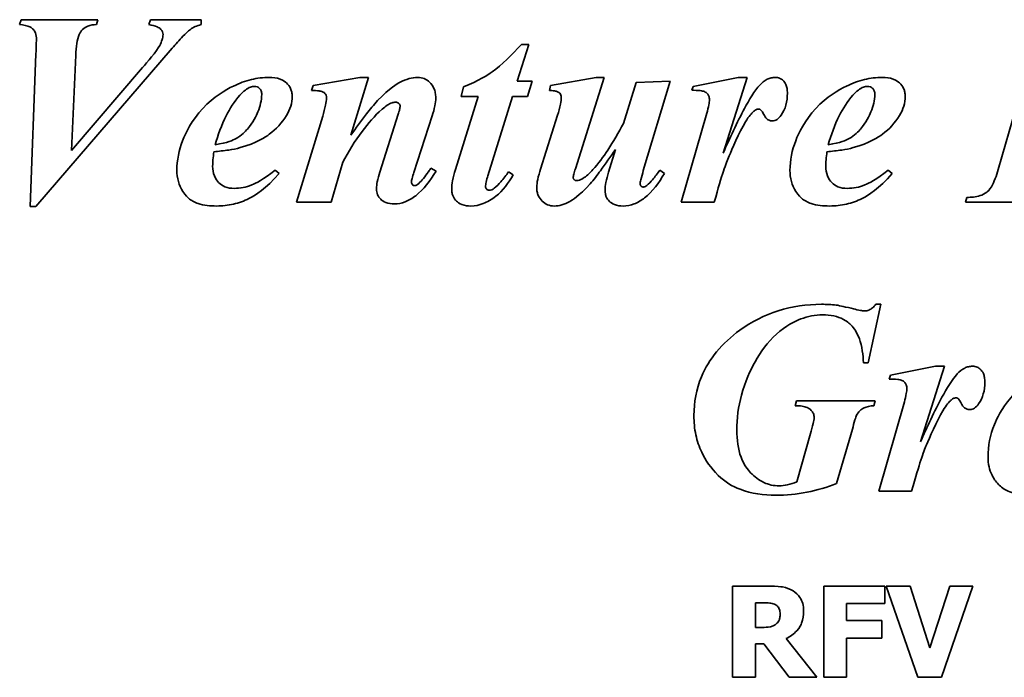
# Model space of a CAD drawing. Header units: millimetres. Extents: x 362 to 1318, y 320 to 868.
# Tile 4 of 11: x 675 to 836, y 606 to 714. Entities that reach past the tile are written whole.
import ezdxf

# ---------------------------------------------------------------- set-up
doc = ezdxf.new("R2010")
doc.units = ezdxf.units.MM
doc.header["$LTSCALE"] = 4
doc.layers.add('Krawędzie widoczne(ISO)', color=7, linetype='Continuous', lineweight=35, true_color=0x262659)

msp = doc.modelspace()

# ---------------------------------------------------------------- linework, layer by layer
at = {"layer": 'Krawędzie widoczne(ISO)'}
for p, q in [((674.78, 714.35), (674.51, 713.54)), ((687.38, 714.35), (674.78, 714.35)), ((687.14, 713.54), (687.38, 714.35)), ((696.03, 714.35), (695.72, 713.54)), ((704.32, 714.35), (696.03, 714.35)), ((704.32, 713.54), (704.32, 714.35)), ((677.19, 683.66), (699.56, 709.66)), ((756.28, 704.25), (758.17, 710.28)), ((758.17, 710.28), (756.97, 710.28)), ((840.86, 708.95), (835.35, 689.74)), ((677.19, 708.76), (676.21, 683.66)), ((683.02, 692.88), (683.73, 708.51)), ((694.71, 706.48), (683.02, 692.88)), ((730.42, 704.86), (722.75, 703.54)), ((728.95, 695.38), (731.82, 704.86)), ((731.82, 704.86), (730.42, 704.86)), ((758.75, 704.25), (756.28, 704.25)), ((757.99, 701.7), (758.75, 704.25)), ((769.24, 704.86), (761.77, 703.54)), ((765.84, 689.84), (770.57, 704.86)), ((770.57, 704.86), (769.24, 704.86)), ((775.81, 704.05), (773.73, 697.29)), ((781.43, 704.25), (775.81, 704.05)), ((777.01, 689.54), (781.43, 704.25)), ((792.58, 704.86), (785.18, 703.39)), ((790.13, 692.43), (794.05, 704.86)), ((794.05, 704.86), (792.58, 704.86)), ((722.75, 703.54), (722.5, 702.7)), ((747.48, 703.34), (747.06, 701.7)), ((761.77, 703.54), (761.57, 702.7)), ((785.18, 703.39), (784.98, 702.75)), ((749.88, 701.7), (746.13, 689.71)), ((747.06, 701.7), (749.88, 701.7)), ((751.48, 688.71), (755.49, 701.7)), ((755.49, 701.7), (757.99, 701.7)), ((724.32, 698.51), (720.03, 684.35)), ((736.72, 698.81), (733.71, 689.32)), ((739.29, 689.25), (742.31, 698.56)), ((762.92, 698.66), (760.13, 689.81)), ((787.46, 699), (783.24, 684.35)), ((772.41, 693.02), (771.3, 689.27)), ((717.16, 689.05), (716.5, 689.62)), ((725.69, 684.35), (727.6, 690.91)), ((742.95, 689.47), (742.11, 689.96)), ((780.47, 689.1), (779.71, 689.62)), ((817.92, 689.05), (817.26, 689.62)), ((755.64, 688.86), (754.86, 689.35)), ((830.2, 685.15), (829.96, 684.35)), ((676.21, 683.66), (677.19, 683.66)), ((720.03, 684.35), (725.69, 684.35)), ((783.24, 684.35), (788.66, 684.35)), ((829.96, 684.35), (844.83, 684.35)), ((813.98, 657.95), (816.03, 667.58)), ((816.03, 667.58), (815.23, 667.58)), ((813.19, 657.95), (813.98, 657.95)), ((825.03, 657.41), (817.63, 655.94)), ((822.58, 644.98), (826.5, 657.41)), ((826.5, 657.41), (825.03, 657.41)), ((817.63, 655.94), (817.43, 655.3)), ((802.19, 651.72), (801.97, 650.92)), ((815.1, 651.72), (802.19, 651.72)), ((814.88, 650.92), (815.1, 651.72)), ((819.91, 651.55), (815.69, 636.9)), ((804.49, 646.33), (802.24, 638.39)), ((808.78, 638.15), (811.38, 647.09)), ((815.69, 636.9), (821.11, 636.9)), ((797.72, 621.29), (791.69, 621.29)), ((791.69, 621.29), (791.69, 606.29)), ((816.71, 621.29), (806.67, 621.29)), ((806.67, 621.29), (806.67, 606.29)), ((816.71, 618.44), (816.71, 621.29)), ((820.84, 621.29), (816.94, 621.29)), ((816.94, 621.29), (822.1, 606.29)), ((824.11, 611.12), (820.84, 621.29)), ((827.37, 621.29), (824.11, 611.12)), ((826.02, 606.29), (831.18, 621.29)), ((831.18, 621.29), (827.37, 621.29)), ((795.44, 614.5), (795.44, 618.53)), ((795.44, 618.53), (796.7, 618.53)), ((810.41, 615.61), (810.41, 618.44)), ((810.41, 618.44), (816.71, 618.44)), ((816.21, 615.61), (810.41, 615.61)), ((816.21, 612.75), (816.21, 615.61)), ((796.52, 614.5), (795.44, 614.5)), ((795.44, 606.29), (795.44, 611.8)), ((795.44, 611.8), (796.8, 611.8)), ((796.8, 611.8), (800.97, 606.29)), ((805.55, 606.29), (800.51, 612.68)), ((810.41, 606.29), (810.41, 612.75)), ((810.41, 612.75), (816.21, 612.75)), ((791.69, 606.29), (795.44, 606.29)), ((800.97, 606.29), (805.55, 606.29)), ((806.67, 606.29), (810.41, 606.29)), ((822.1, 606.29), (826.02, 606.29))]:
    msp.add_line(p, q, dxfattribs=at)
for points, knots in [([(674.51, 713.54), (675.15, 713.49), (675.74, 713.38), (676.47, 713.03), (676.63, 712.89), (676.89, 712.6), (677.01, 712.39), (677.22, 711.82), (677.26, 711.43), (677.26, 711.06)], [-0.2988176, -0.2988176, -0.2988176, -0.2988176, -0.2275193, -0.2275193, -0.1825748, -0.1825748, -0.1113484, -0.1113484, 0, 0, 0, 0]), ([(683.73, 708.51), (683.79, 709.89), (683.95, 711.09), (684.45, 712.26), (684.63, 712.52), (685.11, 712.98), (685.4, 713.17), (686.17, 713.47), (686.66, 713.54), (687.14, 713.54)], [-0.5636429, -0.5636429, -0.5636429, -0.5636429, -0.3452402, -0.3452402, -0.2489253, -0.2489253, -0.1433934, -0.1433934, 0, 0, 0, 0]), ([(695.72, 713.54), (696.22, 713.46), (696.74, 713.34), (697.35, 713.06), (697.54, 712.94), (697.82, 712.64), (697.91, 712.51), (698.04, 712.21), (698.07, 712.05), (698.07, 711.89)], [-0.3118596, -0.3118596, -0.3118596, -0.3118596, -0.1723653, -0.1723653, -0.0968966, -0.0968966, -0.047928, -0.047928, 0, 0, 0, 0]), ([(699.56, 709.66), (700.11, 710.3), (700.75, 711.01), (701.74, 712.03), (702.19, 712.46), (702.58, 712.75)], [-0.3567246, -0.3567246, -0.3567246, -0.3567246, -0.1449896, -0.1449896, 0, 0, 0, 0]), ([(702.58, 712.75), (702.81, 712.94), (703.07, 713.08), (703.66, 713.35), (703.99, 713.45), (704.32, 713.54)], [-0.1916582, -0.1916582, -0.1916582, -0.1916582, -0.10253, -0.10253, 0, 0, 0, 0]), ([(677.26, 711.06), (677.26, 711.01), (677.25, 710.64), (677.23, 709.93), (677.2, 709.24), (677.19, 708.76)], [-0.2057365, -0.2057365, -0.2057365, -0.2057365, -0.1438201, -0.1438201, 0, 0, 0, 0]), ([(698.07, 711.89), (698.07, 711.62), (698.01, 711.34), (697.83, 710.74), (697.69, 710.42), (697.02, 709.16), (695.43, 707.3), (694.71, 706.48)], [-0.5131828, -0.5131828, -0.5131828, -0.5131828, -0.4297466, -0.4297466, -0.3270812, -0.3270812, 0, 0, 0, 0]), ([(756.97, 710.28), (755.45, 708.6), (753.72, 706.86), (751.43, 705.25), (749.98, 704.29), (747.48, 703.34)], [-2.5112, -2.5112, -2.5112, -2.5112, -0.802295, -0.802295, 0, 0, 0, 0]), ([(715.52, 704.86), (714.53, 704.86), (713.55, 704.74), (711.58, 704.26), (710.6, 703.9), (708.31, 702.8), (706.38, 701.66), (702.77, 697.79), (701.79, 695.73), (700.69, 692.89), (700.35, 691.27), (700.35, 689.59)], [-1.843139, -1.843139, -1.843139, -1.843139, -1.583269, -1.583269, -1.309742, -1.309742, -0.916014, -0.916014, -0.503199, -0.503199, 0, 0, 0, 0]), ([(719.29, 701.75), (719.29, 701.97), (719.27, 702.2), (719.19, 702.63), (719.12, 702.84), (718.87, 703.39), (718.64, 703.7), (718.19, 704.11), (717.88, 704.38), (716.76, 704.79), (716.13, 704.86), (715.52, 704.86)], [-1.026969, -1.026969, -1.026969, -1.026969, -0.844887, -0.844887, -0.672067, -0.672067, -0.3564, -0.3564, -0.182634, -0.182634, 0, 0, 0, 0]), ([(739.93, 704.86), (739.46, 704.86), (738.99, 704.79), (738.01, 704.52), (737.51, 704.31), (736.53, 703.81), (735.37, 703.16), (733.34, 701.06)], [-2.466229, -2.466229, -2.466229, -2.466229, -1.722466, -1.722466, -0.876881, -0.876881, 0, 0, 0, 0]), ([(742.9, 701.53), (742.9, 701.8), (742.87, 702.07), (742.78, 702.58), (742.7, 702.83), (742.44, 703.43), (742.2, 703.77), (741.63, 704.32), (741.34, 704.52), (740.67, 704.8), (740.3, 704.86), (739.93, 704.86)], [-0.5209884, -0.5209884, -0.5209884, -0.5209884, -0.4326593, -0.4326593, -0.3507269, -0.3507269, -0.2186441, -0.2186441, -0.1119866, -0.1119866, 0, 0, 0, 0]), ([(798.66, 704.86), (798.44, 704.86), (798.22, 704.83), (797.79, 704.73), (797.58, 704.65), (796.92, 704.32), (796.51, 703.98), (796.16, 703.61)], [-0.287022, -0.287022, -0.287022, -0.287022, -0.2218011, -0.2218011, -0.1542006, -0.1542006, 0, 0, 0, 0]), ([(800.69, 702.26), (800.69, 702.52), (800.67, 702.78), (800.59, 703.25), (800.53, 703.47), (800.3, 703.99), (800.13, 704.2), (799.82, 704.5), (799.63, 704.63), (799.17, 704.82), (798.92, 704.86), (798.66, 704.86)], [-0.2910372, -0.2910372, -0.2910372, -0.2910372, -0.2468799, -0.2468799, -0.2084645, -0.2084645, -0.1478521, -0.1478521, -0.0785007, -0.0785007, 0, 0, 0, 0]), ([(816.28, 704.86), (815.29, 704.86), (814.31, 704.74), (812.34, 704.26), (811.36, 703.9), (809.07, 702.8), (807.14, 701.66), (803.53, 697.79), (802.55, 695.73), (801.45, 692.89), (801.11, 691.27), (801.11, 689.59)], [-1.843139, -1.843139, -1.843139, -1.843139, -1.583269, -1.583269, -1.309742, -1.309742, -0.916014, -0.916014, -0.503199, -0.503199, 0, 0, 0, 0]), ([(820.05, 701.75), (820.05, 701.97), (820.03, 702.2), (819.95, 702.63), (819.88, 702.84), (819.63, 703.39), (819.4, 703.7), (818.95, 704.11), (818.64, 704.38), (817.52, 704.79), (816.89, 704.86), (816.28, 704.86)], [-1.026969, -1.026969, -1.026969, -1.026969, -0.844887, -0.844887, -0.672067, -0.672067, -0.3564, -0.3564, -0.182634, -0.182634, 0, 0, 0, 0]), ([(710.69, 701.92), (710.97, 702.23), (711.28, 702.53), (711.86, 702.98), (712.15, 703.16), (712.66, 703.35), (712.86, 703.39), (713.07, 703.39)], [-0.2846289, -0.2846289, -0.2846289, -0.2846289, -0.1604036, -0.1604036, -0.0626105, -0.0626105, 0, 0, 0, 0]), ([(713.07, 703.39), (713.24, 703.39), (713.41, 703.36), (713.72, 703.24), (713.84, 703.15), (714.01, 702.97), (714.12, 702.85), (714.27, 702.47), (714.29, 702.27), (714.29, 702.07)], [-0.3198749, -0.3198749, -0.3198749, -0.3198749, -0.2138441, -0.2138441, -0.1216548, -0.1216548, -0.0606642, -0.0606642, 0, 0, 0, 0]), ([(722.5, 702.7), (722.93, 702.7), (723.38, 702.69), (723.9, 702.62), (724.13, 702.58), (724.48, 702.4), (724.59, 702.33), (724.74, 702.18), (724.82, 702.09), (724.93, 701.8), (724.96, 701.65), (724.96, 701.5)], [-0.6242156, -0.6242156, -0.6242156, -0.6242156, -0.3124432, -0.3124432, -0.1646324, -0.1646324, -0.0909288, -0.0909288, -0.0452178, -0.0452178, 0, 0, 0, 0]), ([(761.57, 702.7), (761.84, 702.7), (762.15, 702.69), (762.64, 702.62), (762.78, 702.58), (763.05, 702.44), (763.17, 702.36), (763.37, 702.15), (763.43, 702.05), (763.51, 701.84), (763.53, 701.71), (763.53, 701.58)], [-0.1458972, -0.1458972, -0.1458972, -0.1458972, -0.1147906, -0.1147906, -0.0891128, -0.0891128, -0.0654421, -0.0654421, -0.040607, -0.040607, 0, 0, 0, 0]), ([(784.98, 702.75), (785.4, 702.75), (785.94, 702.74), (786.67, 702.66), (786.87, 702.61), (787.24, 702.44), (787.4, 702.33), (787.64, 702.07), (787.72, 701.95), (787.85, 701.61), (787.87, 701.39), (787.87, 701.18)], [-0.3055625, -0.3055625, -0.3055625, -0.3055625, -0.2230038, -0.2230038, -0.162983, -0.162983, -0.1085893, -0.1085893, -0.0624842, -0.0624842, 0, 0, 0, 0]), ([(796.16, 703.61), (795.32, 702.74), (794.36, 701.1), (792.43, 697.53), (791.15, 694.75), (790.13, 692.43)], [-1.209624, -1.209624, -1.209624, -1.209624, -0.760307, -0.760307, 0, 0, 0, 0]), ([(811.45, 701.92), (811.73, 702.23), (812.04, 702.53), (812.62, 702.98), (812.91, 703.16), (813.42, 703.35), (813.62, 703.39), (813.83, 703.39)], [-0.2846289, -0.2846289, -0.2846289, -0.2846289, -0.1604036, -0.1604036, -0.0626105, -0.0626105, 0, 0, 0, 0]), ([(813.83, 703.39), (814, 703.39), (814.17, 703.36), (814.47, 703.24), (814.6, 703.15), (814.77, 702.97), (814.88, 702.85), (815.03, 702.47), (815.05, 702.27), (815.05, 702.07)], [-0.3198749, -0.3198749, -0.3198749, -0.3198749, -0.2138441, -0.2138441, -0.1216548, -0.1216548, -0.0606642, -0.0606642, 0, 0, 0, 0]), ([(714.29, 702.07), (714.29, 701.09), (714.04, 700.12), (713.4, 698.58), (712.86, 697.41), (711.63, 696.02), (710.95, 695.32), (709.58, 694.53), (708.7, 694.12), (706.62, 693.81)], [-9.317652, -9.317652, -9.317652, -9.317652, -4.878536, -4.878536, -1.747437, -1.747437, -0.62958, -0.62958, 0, 0, 0, 0]), ([(706.62, 693.81), (707.1, 695.41), (707.7, 697.05), (709.05, 699.74), (709.79, 700.93), (710.69, 701.92)], [-0.9056026, -0.9056026, -0.9056026, -0.9056026, -0.4030769, -0.4030769, 0, 0, 0, 0]), ([(718.36, 698.61), (718.66, 699.1), (718.9, 699.61), (719.22, 700.67), (719.29, 701.21), (719.29, 701.75)], [-0.3332342, -0.3332342, -0.3332342, -0.3332342, -0.1626903, -0.1626903, 0, 0, 0, 0]), ([(724.96, 701.5), (724.95, 701.16), (724.87, 700.72), (724.66, 699.73), (724.48, 699.08), (724.32, 698.51)], [-0.3012734, -0.3012734, -0.3012734, -0.3012734, -0.1781772, -0.1781772, 0, 0, 0, 0]), ([(733.34, 701.06), (732.74, 700.42), (732.04, 699.55), (730.67, 697.76), (729.75, 696.51), (728.95, 695.38)], [-0.6741237, -0.6741237, -0.6741237, -0.6741237, -0.4164358, -0.4164358, 0, 0, 0, 0]), ([(734.07, 699.64), (734.65, 700.14), (735.2, 700.51), (735.9, 700.75), (736.1, 700.79), (736.3, 700.79)], [-0.2219543, -0.2219543, -0.2219543, -0.2219543, -0.0606598, -0.0606598, 0, 0, 0, 0]), ([(736.3, 700.79), (736.37, 700.79), (736.43, 700.79), (736.55, 700.76), (736.61, 700.74), (736.77, 700.66), (736.84, 700.59), (736.94, 700.49), (736.97, 700.44), (737.03, 700.31), (737.04, 700.25), (737.04, 700.18)], [-0.08342679, -0.08342679, -0.08342679, -0.08342679, -0.07212497, -0.07212497, -0.06120897, -0.06120897, -0.04059948, -0.04059948, -0.02010116, -0.02010116, 0, 0, 0, 0]), ([(742.31, 698.56), (742.49, 699.08), (742.64, 699.63), (742.84, 700.61), (742.9, 701.08), (742.9, 701.53)], [-0.300648, -0.300648, -0.300648, -0.300648, -0.1350222, -0.1350222, 0, 0, 0, 0]), ([(763.53, 701.58), (763.53, 701.29), (763.47, 700.88), (763.26, 699.89), (763.08, 699.22), (762.92, 698.66)], [-0.3023632, -0.3023632, -0.3023632, -0.3023632, -0.1763339, -0.1763339, 0, 0, 0, 0]), ([(787.87, 701.18), (787.87, 700.98), (787.83, 700.67), (787.69, 699.93), (787.56, 699.43), (787.46, 699)], [-0.224566, -0.224566, -0.224566, -0.224566, -0.1319555, -0.1319555, 0, 0, 0, 0]), ([(799.66, 698.66), (800.01, 699.16), (800.27, 699.71), (800.62, 700.93), (800.69, 701.6), (800.69, 702.26)], [-0.3825145, -0.3825145, -0.3825145, -0.3825145, -0.1992238, -0.1992238, 0, 0, 0, 0]), ([(815.05, 702.07), (815.05, 701.09), (814.8, 700.12), (814.16, 698.58), (813.62, 697.41), (812.39, 696.02), (811.71, 695.32), (810.34, 694.53), (809.46, 694.12), (807.38, 693.81)], [-9.317652, -9.317652, -9.317652, -9.317652, -4.878536, -4.878536, -1.747437, -1.747437, -0.62958, -0.62958, 0, 0, 0, 0]), ([(807.38, 693.81), (807.86, 695.41), (808.46, 697.05), (809.81, 699.74), (810.55, 700.93), (811.45, 701.92)], [-0.9056026, -0.9056026, -0.9056026, -0.9056026, -0.4030769, -0.4030769, 0, 0, 0, 0]), ([(819.12, 698.61), (819.42, 699.1), (819.66, 699.61), (819.98, 700.67), (820.05, 701.21), (820.05, 701.75)], [-0.3332342, -0.3332342, -0.3332342, -0.3332342, -0.1626903, -0.1626903, 0, 0, 0, 0]), ([(727.6, 690.91), (728.55, 692.65), (729.61, 694.4), (731.76, 697.29), (732.85, 698.56), (734.07, 699.64)], [-1.082043, -1.082043, -1.082043, -1.082043, -0.487791, -0.487791, 0, 0, 0, 0]), ([(737.04, 700.18), (737.04, 700.01), (737, 699.81), (736.9, 699.35), (736.81, 699.06), (736.72, 698.81)], [-0.1401758, -0.1401758, -0.1401758, -0.1401758, -0.081348, -0.081348, 0, 0, 0, 0]), ([(788.66, 684.35), (790, 689.14), (790.54, 690.58), (791.55, 693.01), (792.77, 695.85), (794.39, 698.54), (794.83, 698.98), (795.2, 699.34), (795.35, 699.46), (795.49, 699.54)], [-0.4816854, -0.4816854, -0.4816854, -0.4816854, -0.2847731, -0.2847731, -0.1367907, -0.1367907, -0.0503786, -0.0503786, 0, 0, 0, 0]), ([(795.49, 699.54), (795.57, 699.58), (795.65, 699.61), (795.8, 699.65), (795.87, 699.66), (795.94, 699.66)], [-0.04600203, -0.04600203, -0.04600203, -0.04600203, -0.02109422, -0.02109422, 0, 0, 0, 0]), ([(795.94, 699.66), (795.98, 699.66), (796.03, 699.66), (796.13, 699.63), (796.18, 699.61), (796.25, 699.56), (796.3, 699.53), (796.46, 699.39), (796.65, 699.07), (796.96, 698.48), (797.07, 698.28), (797.37, 697.99), (797.51, 697.89), (797.84, 697.76), (798.02, 697.73), (798.22, 697.73)], [-0.8567048, -0.8567048, -0.8567048, -0.8567048, -0.7452664, -0.7452664, -0.6283603, -0.6283603, -0.5354549, -0.5354549, -0.1848108, -0.1848108, -0.1073666, -0.1073666, -0.057199, -0.057199, 0, 0, 0, 0]), ([(710.76, 693.32), (713.4, 694.03), (714.95, 695.1), (716.69, 696.36), (717.62, 697.4), (718.36, 698.61)], [-0.6429322, -0.6429322, -0.6429322, -0.6429322, -0.4259902, -0.4259902, 0, 0, 0, 0]), ([(798.22, 697.73), (798.35, 697.73), (798.48, 697.75), (798.74, 697.83), (798.87, 697.89), (799.25, 698.14), (799.48, 698.39), (799.66, 698.66)], [-0.178571, -0.178571, -0.178571, -0.178571, -0.1384109, -0.1384109, -0.0970377, -0.0970377, 0, 0, 0, 0]), ([(811.52, 693.32), (814.16, 694.03), (815.71, 695.1), (817.45, 696.36), (818.38, 697.4), (819.12, 698.61)], [-0.6429322, -0.6429322, -0.6429322, -0.6429322, -0.4259902, -0.4259902, 0, 0, 0, 0]), ([(773.73, 697.29), (772.95, 695.81), (772.09, 694.31), (770.44, 691.82), (769.62, 690.69), (768.73, 689.71)], [-0.8971335, -0.8971335, -0.8971335, -0.8971335, -0.3963164, -0.3963164, 0, 0, 0, 0]), ([(706.23, 690.28), (706.23, 690.62), (706.25, 690.99), (706.32, 691.77), (706.37, 692.22), (706.43, 692.65)], [-0.2348834, -0.2348834, -0.2348834, -0.2348834, -0.130862, -0.130862, 0, 0, 0, 0]), ([(706.43, 692.65), (707.23, 692.72), (708.07, 692.81), (709.49, 693.03), (710.16, 693.15), (710.76, 693.32)], [-0.4323462, -0.4323462, -0.4323462, -0.4323462, -0.1893149, -0.1893149, 0, 0, 0, 0]), ([(768.26, 687.38), (768.81, 688), (769.47, 688.88), (770.76, 690.63), (771.64, 691.9), (772.41, 693.02)], [-0.6495984, -0.6495984, -0.6495984, -0.6495984, -0.4082726, -0.4082726, 0, 0, 0, 0]), ([(806.99, 690.28), (806.99, 690.62), (807.01, 690.99), (807.07, 691.77), (807.13, 692.22), (807.19, 692.65)], [-0.2348834, -0.2348834, -0.2348834, -0.2348834, -0.130862, -0.130862, 0, 0, 0, 0]), ([(807.19, 692.65), (807.99, 692.72), (808.83, 692.81), (810.25, 693.03), (810.92, 693.15), (811.52, 693.32)], [-0.4323462, -0.4323462, -0.4323462, -0.4323462, -0.1893149, -0.1893149, 0, 0, 0, 0]), ([(700.35, 689.59), (700.35, 688.97), (700.42, 688.36), (700.76, 687.18), (701, 686.63), (701.76, 685.42), (702.17, 685.07), (702.7, 684.62), (703.25, 684.34), (704.78, 683.83), (705.86, 683.73), (706.87, 683.73)], [-0.5532455, -0.5532455, -0.5532455, -0.5532455, -0.5319224, -0.5319224, -0.5111657, -0.5111657, -0.4829485, -0.4829485, -0.3022348, -0.3022348, 0, 0, 0, 0]), ([(709.76, 686.63), (709.24, 686.63), (708.72, 686.7), (707.85, 687.07), (707.51, 687.3), (706.98, 687.84), (706.71, 688.18), (706.31, 689.18), (706.23, 689.73), (706.23, 690.28)], [-0.7803194, -0.7803194, -0.7803194, -0.7803194, -0.5286268, -0.5286268, -0.3237268, -0.3237268, -0.1645223, -0.1645223, 0, 0, 0, 0]), ([(716.5, 689.62), (714.55, 688.04), (713.34, 687.46), (711.72, 686.83), (710.76, 686.63), (709.76, 686.63)], [-0.5243149, -0.5243149, -0.5243149, -0.5243149, -0.2988239, -0.2988239, 0, 0, 0, 0]), ([(736.08, 684.08), (736.7, 684.08), (737.29, 684.19), (738.49, 684.65), (739.07, 685.01), (740.88, 686.43), (742, 687.9), (742.95, 689.47)], [-0.9848531, -0.9848531, -0.9848531, -0.9848531, -0.7776491, -0.7776491, -0.5504324, -0.5504324, 0, 0, 0, 0]), ([(742.11, 689.96), (741.99, 689.79), (741.85, 689.6), (741.65, 689.31), (741.55, 689.17), (741.48, 689.05)], [-0.1068318, -0.1068318, -0.1068318, -0.1068318, -0.0427052, -0.0427052, 0, 0, 0, 0]), ([(746.13, 689.71), (745.95, 689.12), (745.79, 688.5), (745.58, 687.42), (745.52, 686.91), (745.52, 686.43)], [-0.3298837, -0.3298837, -0.3298837, -0.3298837, -0.1439933, -0.1439933, 0, 0, 0, 0]), ([(760.13, 689.81), (759.94, 689.26), (759.77, 688.67), (759.56, 687.67), (759.49, 687.21), (759.49, 686.77)], [-0.3051269, -0.3051269, -0.3051269, -0.3051269, -0.1298936, -0.1298936, 0, 0, 0, 0]), ([(765.49, 688.39), (765.49, 688.54), (765.53, 688.74), (765.65, 689.23), (765.75, 689.56), (765.84, 689.84)], [-0.1511476, -0.1511476, -0.1511476, -0.1511476, -0.0876934, -0.0876934, 0, 0, 0, 0]), ([(768.73, 689.71), (768.32, 689.26), (767.81, 688.77), (767.07, 688.24), (766.8, 688.08), (766.37, 687.93), (766.22, 687.9), (766.06, 687.9)], [-0.3206453, -0.3206453, -0.3206453, -0.3206453, -0.1349844, -0.1349844, -0.0473274, -0.0473274, 0, 0, 0, 0]), ([(776.48, 687.38), (776.48, 687.48), (776.52, 687.72), (776.72, 688.51), (776.89, 689.1), (777.01, 689.54)], [-0.2404747, -0.2404747, -0.2404747, -0.2404747, -0.1370708, -0.1370708, 0, 0, 0, 0]), ([(779.71, 689.62), (779.35, 689.1), (778.93, 688.53), (778.22, 687.7), (777.89, 687.35), (777.58, 687.12)], [-0.2809458, -0.2809458, -0.2809458, -0.2809458, -0.1173927, -0.1173927, 0, 0, 0, 0]), ([(801.11, 689.59), (801.11, 688.97), (801.18, 688.36), (801.52, 687.18), (801.76, 686.63), (802.52, 685.42), (802.93, 685.07), (803.46, 684.62), (804.01, 684.34), (805.54, 683.83), (806.62, 683.73), (807.63, 683.73)], [-0.5532455, -0.5532455, -0.5532455, -0.5532455, -0.5319224, -0.5319224, -0.5111657, -0.5111657, -0.4829485, -0.4829485, -0.3022348, -0.3022348, 0, 0, 0, 0]), ([(810.52, 686.63), (810, 686.63), (809.48, 686.7), (808.61, 687.07), (808.27, 687.3), (807.74, 687.84), (807.47, 688.18), (807.07, 689.18), (806.99, 689.73), (806.99, 690.28)], [-0.7803194, -0.7803194, -0.7803194, -0.7803194, -0.5286268, -0.5286268, -0.3237268, -0.3237268, -0.1645223, -0.1645223, 0, 0, 0, 0]), ([(817.26, 689.62), (815.31, 688.04), (814.1, 687.46), (812.48, 686.83), (811.52, 686.63), (810.52, 686.63)], [-0.5243149, -0.5243149, -0.5243149, -0.5243149, -0.2988239, -0.2988239, 0, 0, 0, 0]), ([(835.35, 689.74), (835.05, 688.72), (834.68, 687.69), (833.88, 686.37), (833.61, 686.12), (833.14, 685.74), (832.76, 685.56), (831.69, 685.22), (830.91, 685.15), (830.2, 685.15)], [-0.479985, -0.479985, -0.479985, -0.479985, -0.3954463, -0.3954463, -0.3372477, -0.3372477, -0.214238, -0.214238, 0, 0, 0, 0]), ([(706.87, 683.73), (707.81, 683.73), (708.74, 683.83), (710.54, 684.24), (711.39, 684.55), (713.27, 685.5), (714.97, 686.58), (717.16, 689.05)], [-2.510951, -2.510951, -2.510951, -2.510951, -1.736876, -1.736876, -0.990522, -0.990522, 0, 0, 0, 0]), ([(733.71, 689.32), (733.55, 688.81), (733.39, 688.24), (733.21, 687.35), (733.14, 686.92), (733.14, 686.55)], [-0.2743742, -0.2743742, -0.2743742, -0.2743742, -0.111237, -0.111237, 0, 0, 0, 0]), ([(738.9, 687.65), (738.9, 687.81), (738.95, 688.05), (739.08, 688.56), (739.19, 688.94), (739.29, 689.25)], [-0.1554808, -0.1554808, -0.1554808, -0.1554808, -0.0982783, -0.0982783, 0, 0, 0, 0]), ([(741.48, 689.05), (741.23, 688.7), (740.96, 688.35), (740.43, 687.76), (740.17, 687.49), (739.88, 687.26)], [-0.2387281, -0.2387281, -0.2387281, -0.2387281, -0.1094422, -0.1094422, 0, 0, 0, 0]), ([(748.68, 683.73), (749.38, 683.73), (750.05, 683.88), (751.36, 684.38), (752.09, 684.79), (753.95, 686.26), (754.89, 687.55), (755.64, 688.86)], [-0.9672703, -0.9672703, -0.9672703, -0.9672703, -0.7099241, -0.7099241, -0.4507685, -0.4507685, 0, 0, 0, 0]), ([(751.08, 686.87), (751.08, 687.12), (751.13, 687.4), (751.26, 688), (751.36, 688.37), (751.48, 688.71)], [-0.1817698, -0.1817698, -0.1817698, -0.1817698, -0.107011, -0.107011, 0, 0, 0, 0]), ([(754.86, 689.35), (754.47, 688.8), (754.04, 688.22), (753.27, 687.35), (752.89, 686.95), (752.5, 686.65)], [-0.3505874, -0.3505874, -0.3505874, -0.3505874, -0.1479402, -0.1479402, 0, 0, 0, 0]), ([(765.64, 688.07), (765.62, 688.09), (765.59, 688.12), (765.55, 688.17), (765.54, 688.2), (765.5, 688.28), (765.49, 688.33), (765.49, 688.39)], [-0.03656585, -0.03656585, -0.03656585, -0.03656585, -0.02656118, -0.02656118, -0.01696452, -0.01696452, 0, 0, 0, 0]), ([(766.06, 687.9), (765.98, 687.9), (765.9, 687.91), (765.76, 687.97), (765.7, 688.02), (765.64, 688.07)], [-0.04682376, -0.04682376, -0.04682376, -0.04682376, -0.02335621, -0.02335621, 0, 0, 0, 0]), ([(771.3, 689.27), (771.13, 688.73), (770.97, 688.16), (770.78, 687.17), (770.72, 686.7), (770.72, 686.26)], [-0.303526, -0.303526, -0.303526, -0.303526, -0.1327001, -0.1327001, 0, 0, 0, 0]), ([(773.68, 683.73), (774.31, 683.73), (774.91, 683.85), (776.12, 684.31), (776.7, 684.66), (778.49, 686.07), (779.57, 687.53), (780.47, 689.1)], [-0.97978, -0.97978, -0.97978, -0.97978, -0.7695521, -0.7695521, -0.5429276, -0.5429276, 0, 0, 0, 0]), ([(807.63, 683.73), (808.57, 683.73), (809.5, 683.83), (811.3, 684.24), (812.15, 684.55), (814.03, 685.5), (815.73, 686.58), (817.92, 689.05)], [-2.510951, -2.510951, -2.510951, -2.510951, -1.736876, -1.736876, -0.990522, -0.990522, 0, 0, 0, 0]), ([(733.14, 686.55), (733.14, 686.38), (733.16, 686.22), (733.22, 685.89), (733.27, 685.74), (733.46, 685.3), (733.64, 685.05), (734.02, 684.68), (734.28, 684.47), (735.14, 684.14), (735.62, 684.08), (736.08, 684.08)], [-0.6671908, -0.6671908, -0.6671908, -0.6671908, -0.5646232, -0.5646232, -0.4665076, -0.4665076, -0.2739272, -0.2739272, -0.1402794, -0.1402794, 0, 0, 0, 0]), ([(739.42, 687.07), (739.39, 687.07), (739.36, 687.07), (739.3, 687.09), (739.27, 687.1), (739.17, 687.15), (739.11, 687.21), (739.02, 687.31), (738.97, 687.37), (738.92, 687.51), (738.9, 687.58), (738.9, 687.65)], [-0.0794872, -0.0794872, -0.0794872, -0.0794872, -0.07222195, -0.07222195, -0.06448473, -0.06448473, -0.04487166, -0.04487166, -0.02171504, -0.02171504, 0, 0, 0, 0]), ([(739.88, 687.26), (739.8, 687.2), (739.71, 687.14), (739.55, 687.08), (739.48, 687.07), (739.42, 687.07)], [-0.0513478, -0.0513478, -0.0513478, -0.0513478, -0.02039487, -0.02039487, 0, 0, 0, 0]), ([(745.52, 686.43), (745.52, 686.24), (745.54, 686.04), (745.61, 685.67), (745.66, 685.5), (745.87, 685.03), (746.06, 684.76), (746.46, 684.37), (746.74, 684.15), (747.66, 683.8), (748.18, 683.73), (748.68, 683.73)], [-0.7597416, -0.7597416, -0.7597416, -0.7597416, -0.6335289, -0.6335289, -0.514146, -0.514146, -0.2950397, -0.2950397, -0.1513414, -0.1513414, 0, 0, 0, 0]), ([(751.72, 686.33), (751.67, 686.33), (751.61, 686.34), (751.5, 686.36), (751.45, 686.38), (751.33, 686.44), (751.26, 686.5), (751.17, 686.59), (751.14, 686.64), (751.09, 686.75), (751.08, 686.81), (751.08, 686.87)], [-0.08654322, -0.08654322, -0.08654322, -0.08654322, -0.07206629, -0.07206629, -0.05779274, -0.05779274, -0.0358294, -0.0358294, -0.01795022, -0.01795022, 0, 0, 0, 0]), ([(752.5, 686.65), (752.38, 686.55), (752.24, 686.46), (751.98, 686.36), (751.85, 686.33), (751.72, 686.33)], [-0.08663831, -0.08663831, -0.08663831, -0.08663831, -0.03890552, -0.03890552, 0, 0, 0, 0]), ([(759.49, 686.77), (759.49, 686.54), (759.51, 686.31), (759.6, 685.86), (759.66, 685.65), (759.9, 685.1), (760.13, 684.79), (760.66, 684.27), (760.95, 684.08), (761.62, 683.8), (761.98, 683.73), (762.36, 683.73)], [-0.4712693, -0.4712693, -0.4712693, -0.4712693, -0.4009862, -0.4009862, -0.3350121, -0.3350121, -0.2179625, -0.2179625, -0.1117787, -0.1117787, 0, 0, 0, 0]), ([(762.36, 683.73), (762.78, 683.73), (763.2, 683.8), (764.07, 684.05), (764.51, 684.24), (765.36, 684.7), (766.37, 685.3), (768.26, 687.38)], [-2.407063, -2.407063, -2.407063, -2.407063, -1.668869, -1.668869, -0.844189, -0.844189, 0, 0, 0, 0]), ([(770.72, 686.26), (770.72, 686.08), (770.73, 685.9), (770.8, 685.56), (770.84, 685.4), (771.03, 684.97), (771.2, 684.73), (771.61, 684.33), (771.89, 684.12), (772.72, 683.8), (773.21, 683.73), (773.68, 683.73)], [-0.5706747, -0.5706747, -0.5706747, -0.5706747, -0.4878585, -0.4878585, -0.4099322, -0.4099322, -0.2693005, -0.2693005, -0.1426538, -0.1426538, 0, 0, 0, 0]), ([(776.99, 686.85), (776.96, 686.85), (776.92, 686.85), (776.85, 686.87), (776.82, 686.88), (776.74, 686.92), (776.68, 686.97), (776.57, 687.11), (776.53, 687.17), (776.49, 687.29), (776.48, 687.33), (776.48, 687.38)], [-0.1151754, -0.1151754, -0.1151754, -0.1151754, -0.0928446, -0.0928446, -0.0701855, -0.0701855, -0.0363258, -0.0363258, -0.0150744, -0.0150744, 0, 0, 0, 0]), ([(777.58, 687.12), (777.48, 687.02), (777.37, 686.94), (777.16, 686.86), (777.08, 686.85), (776.99, 686.85)], [-0.06628231, -0.06628231, -0.06628231, -0.06628231, -0.02586333, -0.02586333, 0, 0, 0, 0]), ([(806.28, 667.58), (803.86, 667.58), (801.48, 667.25), (796.9, 665.79), (794.81, 664.71), (792.87, 663.32)], [-1.44151, -1.44151, -1.44151, -1.44151, -0.715719, -0.715719, 0, 0, 0, 0]), ([(808.71, 667.46), (808.32, 667.5), (807.93, 667.53), (807.12, 667.57), (806.7, 667.58), (806.28, 667.58)], [-0.2427761, -0.2427761, -0.2427761, -0.2427761, -0.1255113, -0.1255113, 0, 0, 0, 0]), ([(811.57, 666.82), (811.02, 666.96), (810.39, 667.11), (809.5, 667.31), (809.05, 667.41), (808.71, 667.46)], [-0.2791856, -0.2791856, -0.2791856, -0.2791856, -0.1032917, -0.1032917, 0, 0, 0, 0]), ([(813.39, 666.5), (813.19, 666.5), (812.92, 666.54), (812.33, 666.65), (811.92, 666.74), (811.57, 666.82)], [-0.1797125, -0.1797125, -0.1797125, -0.1797125, -0.1083538, -0.1083538, 0, 0, 0, 0]), ([(815.23, 667.58), (815.06, 667.37), (814.87, 667.17), (814.48, 666.85), (814.28, 666.73), (813.85, 666.55), (813.62, 666.5), (813.39, 666.5)], [-0.2212912, -0.2212912, -0.2212912, -0.2212912, -0.1401653, -0.1401653, -0.0705051, -0.0705051, 0, 0, 0, 0]), ([(792.38, 646.85), (792.38, 648.82), (792.63, 650.76), (793.73, 654.9), (794.6, 656.74), (796.3, 659.78), (797.45, 661.37), (800.42, 664.06), (801.96, 664.8), (804.05, 665.62), (805.24, 665.87), (806.48, 665.87)], [-1.377575, -1.377575, -1.377575, -1.377575, -1.182794, -1.182794, -0.954348, -0.954348, -0.674471, -0.674471, -0.36989, -0.36989, 0, 0, 0, 0]), ([(806.48, 665.87), (807.1, 665.87), (807.73, 665.81), (808.89, 665.55), (809.42, 665.36), (810.62, 664.7), (811.07, 664.26), (811.86, 663.39), (812.24, 662.67), (812.96, 660.68), (813.14, 659.26), (813.19, 657.95)], [-0.9148976, -0.9148976, -0.9148976, -0.9148976, -0.8265685, -0.8265685, -0.7467665, -0.7467665, -0.6332074, -0.6332074, -0.3943304, -0.3943304, 0, 0, 0, 0]), ([(792.87, 663.32), (791.46, 662.29), (790.15, 661.11), (788.01, 658.51), (787.17, 657.15), (785.7, 653.63), (785.32, 651.5), (785.32, 649.3)], [-1.669068, -1.669068, -1.669068, -1.669068, -1.143829, -1.143829, -0.659741, -0.659741, 0, 0, 0, 0]), ([(831.11, 657.41), (830.89, 657.41), (830.68, 657.38), (830.25, 657.28), (830.03, 657.2), (829.37, 656.87), (828.96, 656.53), (828.61, 656.16)], [-0.287022, -0.287022, -0.287022, -0.287022, -0.2218011, -0.2218011, -0.1542006, -0.1542006, 0, 0, 0, 0]), ([(833.14, 654.81), (833.14, 655.07), (833.12, 655.33), (833.04, 655.8), (832.98, 656.02), (832.75, 656.54), (832.58, 656.75), (832.27, 657.05), (832.08, 657.18), (831.63, 657.37), (831.37, 657.41), (831.11, 657.41)], [-0.2910372, -0.2910372, -0.2910372, -0.2910372, -0.2468799, -0.2468799, -0.2084645, -0.2084645, -0.1478521, -0.1478521, -0.0785007, -0.0785007, 0, 0, 0, 0]), ([(847.46, 657.41), (846.53, 657.41), (845.62, 657.3), (843.59, 656.77), (842.71, 656.35), (839.74, 654.77), (838.25, 653.24), (835.88, 650.44), (835.07, 648.69), (834, 646.12), (833.66, 644.32), (833.66, 642.46)], [-1.074188, -1.074188, -1.074188, -1.074188, -1.041441, -1.041441, -1.000051, -1.000051, -0.838652, -0.838652, -0.558079, -0.558079, 0, 0, 0, 0]), ([(828.61, 656.16), (827.77, 655.29), (826.81, 653.65), (824.88, 650.08), (823.6, 647.3), (822.58, 644.98)], [-1.209624, -1.209624, -1.209624, -1.209624, -0.760307, -0.760307, 0, 0, 0, 0]), ([(817.43, 655.3), (817.85, 655.3), (818.39, 655.29), (819.12, 655.21), (819.32, 655.16), (819.69, 654.99), (819.85, 654.88), (820.09, 654.62), (820.17, 654.5), (820.3, 654.16), (820.32, 653.94), (820.32, 653.73)], [-0.3055625, -0.3055625, -0.3055625, -0.3055625, -0.2230038, -0.2230038, -0.162983, -0.162983, -0.1085893, -0.1085893, -0.0624842, -0.0624842, 0, 0, 0, 0]), ([(832.11, 651.21), (832.46, 651.71), (832.72, 652.26), (833.07, 653.48), (833.14, 654.15), (833.14, 654.81)], [-0.3825145, -0.3825145, -0.3825145, -0.3825145, -0.1992238, -0.1992238, 0, 0, 0, 0]), ([(820.32, 653.73), (820.32, 653.53), (820.28, 653.23), (820.14, 652.48), (820.01, 651.98), (819.91, 651.55)], [-0.224566, -0.224566, -0.224566, -0.224566, -0.1319555, -0.1319555, 0, 0, 0, 0]), ([(827.95, 652.09), (828.02, 652.13), (828.1, 652.16), (828.25, 652.2), (828.32, 652.22), (828.39, 652.22)], [-0.04600203, -0.04600203, -0.04600203, -0.04600203, -0.02109422, -0.02109422, 0, 0, 0, 0]), ([(828.39, 652.22), (828.44, 652.22), (828.48, 652.21), (828.58, 652.18), (828.63, 652.16), (828.71, 652.11), (828.75, 652.08), (828.91, 651.94), (829.1, 651.62), (829.41, 651.03), (829.52, 650.84), (829.82, 650.54), (829.96, 650.45), (830.29, 650.31), (830.48, 650.28), (830.67, 650.28)], [-0.8567048, -0.8567048, -0.8567048, -0.8567048, -0.7452664, -0.7452664, -0.6283603, -0.6283603, -0.5354549, -0.5354549, -0.1848108, -0.1848108, -0.1073666, -0.1073666, -0.057199, -0.057199, 0, 0, 0, 0]), ([(801.97, 650.92), (802.34, 650.92), (802.73, 650.9), (803.38, 650.79), (803.68, 650.72), (804.07, 650.55), (804.34, 650.43), (804.74, 650), (804.87, 649.82), (805.04, 649.41), (805.08, 649.18), (805.08, 648.96)], [-0.7905383, -0.7905383, -0.7905383, -0.7905383, -0.4848615, -0.4848615, -0.2465549, -0.2465549, -0.1342711, -0.1342711, -0.0688641, -0.0688641, 0, 0, 0, 0]), ([(812.06, 649.35), (812.2, 649.62), (812.37, 649.86), (812.81, 650.31), (813.05, 650.46), (813.75, 650.78), (814.31, 650.88), (814.88, 650.92)], [-0.3396821, -0.3396821, -0.3396821, -0.3396821, -0.2594958, -0.2594958, -0.1714267, -0.1714267, 0, 0, 0, 0]), ([(821.11, 636.9), (822.45, 641.69), (822.99, 643.13), (824, 645.56), (825.22, 648.4), (826.84, 651.09), (827.28, 651.53), (827.65, 651.89), (827.8, 652.01), (827.95, 652.09)], [-0.4816854, -0.4816854, -0.4816854, -0.4816854, -0.2847731, -0.2847731, -0.1367907, -0.1367907, -0.0503786, -0.0503786, 0, 0, 0, 0]), ([(830.67, 650.28), (830.8, 650.28), (830.93, 650.3), (831.19, 650.38), (831.32, 650.44), (831.7, 650.69), (831.93, 650.94), (832.11, 651.21)], [-0.178571, -0.178571, -0.178571, -0.178571, -0.1384109, -0.1384109, -0.0970377, -0.0970377, 0, 0, 0, 0]), ([(785.32, 649.3), (785.32, 648.23), (785.42, 647.17), (785.86, 645.14), (786.18, 644.18), (787.21, 642.01), (788.12, 640.63), (790.45, 638.39), (791.66, 637.67), (794.78, 636.47), (796.8, 636.21), (798.78, 636.21)], [-2.082361, -2.082361, -2.082361, -2.082361, -1.749658, -1.749658, -1.431893, -1.431893, -1.000718, -1.000718, -0.594777, -0.594777, 0, 0, 0, 0]), ([(805.08, 648.96), (805.08, 648.7), (805, 648.31), (804.81, 647.47), (804.64, 646.85), (804.49, 646.33)], [-0.2558809, -0.2558809, -0.2558809, -0.2558809, -0.1606948, -0.1606948, 0, 0, 0, 0]), ([(811.38, 647.09), (811.5, 647.56), (811.65, 648.13), (811.89, 648.91), (811.98, 649.19), (812.06, 649.35)], [-0.1341695, -0.1341695, -0.1341695, -0.1341695, -0.0540716, -0.0540716, 0, 0, 0, 0]), ([(799.34, 637.75), (798.9, 637.75), (798.47, 637.8), (797.62, 637.98), (797.22, 638.11), (795.99, 638.68), (795.26, 639.24), (794.19, 640.39), (793.55, 641.16), (792.56, 643.83), (792.38, 645.37), (792.38, 646.85)], [-1.974494, -1.974494, -1.974494, -1.974494, -1.700039, -1.700039, -1.430265, -1.430265, -0.853739, -0.853739, -0.443419, -0.443419, 0, 0, 0, 0]), ([(833.66, 642.46), (833.66, 641.93), (833.71, 641.41), (833.93, 640.41), (834.09, 639.94), (834.68, 638.78), (835.12, 638.25), (836, 637.39), (836.58, 637.02), (838.11, 636.41), (839.05, 636.28), (839.98, 636.28)], [-0.8474515, -0.8474515, -0.8474515, -0.8474515, -0.7449165, -0.7449165, -0.6476289, -0.6476289, -0.4911665, -0.4911665, -0.2798105, -0.2798105, 0, 0, 0, 0]), ([(798.78, 636.21), (800.5, 636.21), (802.21, 636.37), (805.58, 637.02), (807.2, 637.5), (808.78, 638.15)], [-1.028093, -1.028093, -1.028093, -1.028093, -0.511334, -0.511334, 0, 0, 0, 0]), ([(802.24, 638.39), (801.73, 638.2), (801.2, 638.03), (800.24, 637.82), (799.78, 637.75), (799.34, 637.75)], [-0.2948336, -0.2948336, -0.2948336, -0.2948336, -0.132294, -0.132294, 0, 0, 0, 0]), ([(801.61, 620.49), (801.08, 620.82), (800.51, 621.03), (799.65, 621.18), (798.97, 621.29), (797.72, 621.29)], [-1.277299, -1.277299, -1.277299, -1.277299, -0.372673, -0.372673, 0, 0, 0, 0]), ([(803.36, 617.17), (803.36, 617.6), (803.32, 618.03), (803.11, 618.77), (802.97, 619.08), (802.44, 619.85), (802.06, 620.21), (801.61, 620.49)], [-0.4323505, -0.4323505, -0.4323505, -0.4323505, -0.2815635, -0.2815635, -0.1582906, -0.1582906, 0, 0, 0, 0]), ([(796.7, 618.53), (797.06, 618.53), (797.42, 618.53), (798.05, 618.47), (798.31, 618.41), (798.56, 618.3)], [-0.1887809, -0.1887809, -0.1887809, -0.1887809, -0.0810996, -0.0810996, 0, 0, 0, 0]), ([(798.56, 618.3), (798.75, 618.22), (798.92, 618.11), (799.16, 617.88), (799.27, 617.74), (799.46, 617.25), (799.5, 616.98), (799.5, 616.7)], [-0.2729134, -0.2729134, -0.2729134, -0.2729134, -0.1555644, -0.1555644, -0.082946, -0.082946, 0, 0, 0, 0]), ([(799.5, 616.7), (799.5, 616.48), (799.48, 616.26), (799.4, 615.85), (799.34, 615.7), (799.14, 615.34), (798.98, 615.15), (798.78, 615)], [-0.1744547, -0.1744547, -0.1744547, -0.1744547, -0.1231994, -0.1231994, -0.0752698, -0.0752698, 0, 0, 0, 0]), ([(800.51, 612.68), (801.15, 612.99), (801.73, 613.4), (802.72, 614.48), (802.93, 614.95), (803.28, 615.83), (803.36, 616.51), (803.36, 617.17)], [-0.3641319, -0.3641319, -0.3641319, -0.3641319, -0.2832637, -0.2832637, -0.2002699, -0.2002699, 0, 0, 0, 0]), ([(798.78, 615), (798.65, 614.89), (798.51, 614.81), (798.14, 614.65), (797.93, 614.61), (797.43, 614.52), (796.95, 614.5), (796.52, 614.5)], [-0.1714945, -0.1714945, -0.1714945, -0.1714945, -0.1544979, -0.1544979, -0.1292916, -0.1292916, 0, 0, 0, 0])]:
    msp.add_open_spline(points, degree=3, knots=knots, dxfattribs=at)

doc.saveas('drawing.dxf')
